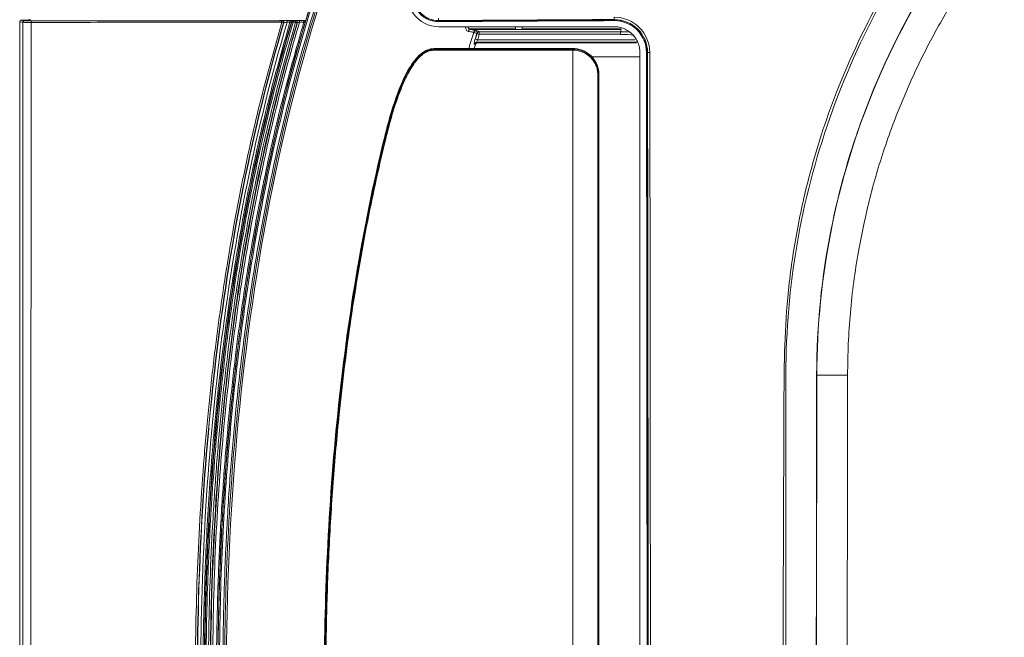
# Model space of a CAD drawing. Extents: x 4615668 to 9294084, y 16339 to 10688993.
# Tile 97 of 256: x 4720878 to 4720895, y 5342581 to 5342592. Entities that reach past the tile are written whole.
import ezdxf

# ---------------------------------------------------------------- set-up
doc = ezdxf.new("R2010")
doc.units = 0
doc.header["$MEASUREMENT"] = 0
doc.layers.add('WM_KLIM_urządzenia', color=3, linetype='Continuous', lineweight=13)
doc.layers.add('Wymiat 100', color=251, linetype='Continuous', lineweight=5)

# ---------------------------------------------------------------- blocks, each defined once
blk = doc.blocks.new('G$C189976BA')
at = {"layer": 'WM_KLIM_urządzenia', "linetype": 'Continuous'}
for p, q in [((0.008, 20.205), (0.008, 63.141)), ((0.077, 63.154), (0.022, 63.164)), ((3.954, 63.156), (1.966, 63.156)), ((3.955, 63.155), (4.46, 63.155)), ((4.475, 63.152), (4.481, 63.153)), ((4.597, 63.158), (4.549, 63.158)), ((4.635, 63.156), (4.643, 63.154)), ((4.645, 63.158), (4.653, 63.156)), ((4.691, 63.156), (4.652, 63.156)), ((4.692, 63.156), (4.699, 63.157)), ((4.706, 63.152), (4.713, 63.154)), ((4.832, 63.158), (4.76, 63.158)), ((7.121, 63.156), (7.121, 63.141)), ((8.423, 63.017), (7.638, 63.017)), ((8.423, 63.055), (8.423, 63.008)), ((8.538, 63.055), (8.538, 63.008)), ((10.219, 63.017), (8.538, 63.017)), ((10.103, 63.158), (10.103, 63.173)), ((8.423, 63.008), (7.658, 63.008)), ((7.79, 62.965), (7.736, 62.986)), ((7.769, 62.939), (7.81, 62.926)), ((7.81, 62.97), (10.208, 62.97)), ((7.81, 62.97), (7.81, 62.926)), ((10.208, 62.968), (7.81, 62.968)), ((10.208, 62.926), (7.81, 62.926)), ((10.219, 63.008), (8.538, 63.008)), ((10.208, 62.97), (10.219, 63.008)), ((10.208, 62.97), (10.208, 62.926)), ((10.497, 63.012), (10.487, 63.001)), ((7.042, 62.674), (7.042, 62.684)), ((7.74, 62.847), (7.781, 62.834)), ((7.746, 62.785), (7.764, 62.778)), ((10.497, 62.792), (7.764, 62.792)), ((10.473, 62.79), (7.766, 62.79)), ((7.781, 62.834), (10.458, 62.834)), ((7.784, 62.783), (7.811, 62.783)), ((7.811, 62.783), (10.476, 62.783)), ((9.4, 62.684), (9.4, 62.674)), ((9.433, 62.683), (9.432, 62.673)), ((7.042, 62.673), (9.4, 62.673)), ((9.712, 62.545), (10.535, 62.545)), ((10.647, 62.618), (10.662, 62.618)), ((9.826, 62.246), (9.826, 41.686)), ((9.827, 62.246), (9.827, 62.246)), ((9.827, 62.246), (9.839, 62.246)), ((6.2, 61.135), (6.19, 61.137)), ((13.536, 57.143), (13.535, 57.143)), ((13.539, 57.143), (13.536, 57.143)), ((13.536, 57.143), (13.536, 57.143)), ((13.535, 56.561), (13.535, 56.561))]:
    blk.add_line(p, q, dxfattribs=at)
for centre, major_axis, ratio, start_param, end_param in [((7.121, 63.199), (0.0003, -0.0438), 0.082671, 4.694539, 6.195618), ((10.103, 63.217), (-0.0002, 0.0438), 0.051496, 1.552302, 3.05421), ((0.089, 63.131), (0.0048, 0.0259), 0.996064, 0.198194, 1.753836), ((0.219, 63.129), (0, 0.0263), 0.596647, 0.021749, 1.570112), ((4.461, 63.13), (0, 0.0263), 0.130058, 0.017603, 1.556664), ((4.461, 63.13), (0.0252, -0.0075), 0.023551, 4.583322, 6.195895), ((4.461, 63.13), (-0.0047, 0.0259), 0.995216, 4.243476, 6.103592), ((4.468, 63.131), (-0.0047, 0.0259), 0.995215, 4.243384, 6.1036), ((4.55, 63.132), (0, 0.0263), 0.126366, 0.017594, 1.556786), ((4.598, 63.132), (0, 0.0263), 0.125029, 0.017591, 1.556683), ((4.645, 63.131), (0.0052, 0.0258), 0.996164, 0.200776, 1.480591), ((4.653, 63.13), (0.0052, 0.0258), 0.996163, 0.200776, 1.480566), ((4.653, 63.13), (0.0252, -0.0075), 0.020724, 3.228873, 4.592472), ((4.653, 63.13), (0, 0.0263), 0.120526, 0.017581, 1.556268), ((4.692, 63.13), (0, 0.0263), 0.119301, 0.017579, 1.556185), ((4.692, 63.13), (0.0252, -0.0075), 0.020268, 4.593628, 6.195901), ((4.692, 63.13), (-0.0047, 0.0259), 0.995207, 4.241746, 6.103751), ((4.699, 63.131), (-0.0047, 0.0259), 0.995207, 4.241641, 6.103761), ((4.761, 63.132), (0, 0.0263), 0.120798, 0.017582, 1.556328), ((4.833, 63.132), (0, 0.0263), 0.119094, 0.017578, 1.556171), ((7.658, 62.964), (-0.006, -0.0434), 0.932947, 3.287482, 4.560823), ((7.81, 62.926), (0.0158, 0.0409), 0.98961, 0.37256, 1.631541), ((10.207, 60.774), (0.577, 2.073), 0.998523, 0.163527, 0.27123), ((7.766, 62.746), (0.0161, 0.0408), 0.989932, 0.378745, 1.646303), ((7.042, 62.657), (0, -0.0175), 0.084233, 3.229166, 4.695952), ((10.706, 62.618), (0.0438, 0.0001), 0.017569, 1.617581, 3.054313), ((9.809, 62.246), (0.0175, 0), 0.017034, 0.087433, 0.862954), ((6.217, 61.131), (0.017, -0.0041), 0.009749, 3.228863, 4.613718)]:
    blk.add_ellipse(centre, major_axis=major_axis, ratio=ratio, start_param=start_param, end_param=end_param, dxfattribs=at)
at = {"layer": 'WM_KLIM_urządzenia', "linetype": 'Continuous', "extrusion": (0, 0, -1)}
blk.add_ellipse((0.034, 63.141), major_axis=(0.026, -0.0048), ratio=0.996064, start_param=2.958553, end_param=4.514196, dxfattribs=at)
at = {"layer": 'WM_KLIM_urządzenia', "linetype": 'Continuous'}
for points, knots in [([(12.971, 41.673), (12.97, 43.439), (12.969, 46.62), (12.972, 50.862), (12.968, 53.714), (12.977, 55.497), (12.981, 56.542), (12.984, 57.52), (13.034, 58.488), (13.169, 59.467), (13.42, 60.641), (14.072, 62.653), (15.268, 64.771), (16.935, 66.648), (18.382, 67.865), (19.989, 68.873), (21.438, 69.509), (22.638, 69.894), (23.553, 70.115), (24.481, 70.274), (25.107, 70.325), (25.421, 70.35)], [0, 0, 0, 0, 0.149486, 0.269186, 0.359102, 0.390824, 0.420141, 0.447554, 0.473592, 0.502154, 0.531093, 0.575068, 0.68083, 0.73372, 0.786982, 0.840264, 0.893768, 0.920404, 0.946897, 0.973384, 1, 1, 1, 1]), ([(25.423, 70.31), (23.951, 70.22), (22.493, 69.883), (19.77, 68.748), (18.504, 67.951), (16.305, 65.984), (15.374, 64.812), (13.948, 62.229), (13.453, 60.818), (13.079, 58.637), (13.016, 57.9), (13.01, 56.425), (13.013, 55.687), (13.013, 53.474), (13.013, 51.999), (13.013, 47.574), (13.013, 44.623), (13.013, 41.673)], [0, 0, 0, 0, 0.125, 0.125, 0.25, 0.25, 0.375, 0.375, 0.5, 0.5, 0.5625, 0.5625, 0.625, 0.625, 0.75, 0.75, 1, 1, 1, 1]), ([(26.27, 69.847), (25.431, 69.848), (24.603, 69.766), (22.97, 69.443), (22.162, 69.199), (20.631, 68.567), (19.901, 68.177), (18.51, 67.251), (17.86, 66.72), (16.675, 65.537), (16.139, 64.882), (15.218, 63.503), (14.827, 62.774), (14.348, 61.621), (14.206, 61.224), (13.964, 60.426), (13.864, 60.024), (13.621, 58.807), (13.537, 57.983), (13.536, 57.143)], [0, 0, 0, 0, 0.125, 0.125, 0.25, 0.25, 0.375, 0.375, 0.5, 0.5, 0.625, 0.625, 0.75, 0.75, 0.8125, 0.8125, 0.875, 0.875, 1, 1, 1, 1]), ([(13.539, 57.143), (13.541, 58.809), (13.874, 60.472), (15.152, 63.546), (16.096, 64.956), (18.453, 67.307), (19.865, 68.247), (22.942, 69.517), (24.605, 69.846), (26.27, 69.844)], [0, 0, 0, 0, 0.25, 0.25, 0.5, 0.5, 0.75, 0.75, 1, 1, 1, 1]), ([(7.732, 69.463), (7.42, 68.981), (7.127, 68.487), (6.366, 67.084), (5.939, 66.154), (4.827, 63.3), (4.311, 61.316), (3.618, 57.29), (3.442, 55.252), (3.381, 52.956), (3.376, 52.701), (3.372, 52.318), (3.371, 52.191), (3.37, 51.999), (3.37, 51.935), (3.37, 51.85), (3.369, 51.828), (3.369, 51.807)], [0, 0, 0, 0, 0.093431, 0.093431, 0.259516, 0.259516, 0.591684, 0.591684, 0.923853, 0.923853, 0.965374, 0.965374, 0.986135, 0.986135, 0.996515, 0.996515, 1, 1, 1, 1]), ([(3.369, 51.807), (3.371, 52.17), (3.375, 52.924), (3.414, 54.095), (3.485, 55.346), (3.598, 56.667), (3.762, 58.053), (3.987, 59.494), (4.357, 61.356), (4.884, 63.332), (5.527, 65.138), (6.069, 66.42), (6.565, 67.454), (7.113, 68.475), (7.524, 69.133), (7.731, 69.463)], [0, 0, 0, 0, 0.059008, 0.122676, 0.190693, 0.262738, 0.338496, 0.41766, 0.499953, 0.64732, 0.749974, 0.811593, 0.873757, 0.93653, 1, 1, 1, 1]), ([(7.752, 69.45), (7.623, 69.248), (7.365, 68.841), (7, 68.211), (6.649, 67.56), (6.316, 66.887), (5.998, 66.193), (5.698, 65.476), (5.278, 64.386), (4.785, 62.884), (4.317, 61.052), (3.964, 59.25), (3.706, 57.489), (3.525, 55.658), (3.412, 53.756), (3.399, 52.464), (3.392, 51.807)], [0, 0, 0, 0, 0.038941, 0.078447, 0.118557, 0.159309, 0.200741, 0.242887, 0.285785, 0.390987, 0.500082, 0.593443, 0.689916, 0.789707, 0.89301, 1, 1, 1, 1]), ([(3.455, 51.616), (3.456, 51.984), (3.456, 52.713), (3.486, 53.796), (3.538, 54.86), (3.613, 55.904), (3.712, 56.928), (3.835, 57.932), (3.98, 58.916), (4.15, 59.881), (4.437, 61.289), (4.9, 63.099), (5.536, 64.942), (6.137, 66.369), (6.644, 67.428), (7.187, 68.436), (7.586, 69.073), (7.783, 69.388)], [0, 0, 0, 0, 0.059472, 0.117895, 0.175297, 0.231709, 0.287163, 0.341693, 0.395335, 0.448122, 0.500094, 0.627882, 0.750025, 0.815062, 0.878313, 0.939911, 1, 1, 1, 1]), ([(7.806, 69.374), (6.969, 68.075), (6.274, 66.689), (5.14, 63.816), (4.705, 62.33), (4.045, 59.313), (3.82, 57.782), (3.535, 54.706), (3.476, 53.161), (3.484, 51.616)], [0, 0, 0, 0, 0.25, 0.25, 0.5, 0.5, 0.75, 0.75, 1, 1, 1, 1]), ([(24.169, 69.142), (24.016, 69.114), (23.71, 69.058), (23.256, 68.951), (22.807, 68.828), (22.213, 68.64), (21.484, 68.363), (20.639, 67.967), (19.829, 67.506), (18.797, 66.809), (17.611, 65.797), (16.592, 64.613), (15.895, 63.582), (15.431, 62.77), (15.031, 61.926), (14.698, 61.054), (14.428, 60.16), (14.306, 59.548), (14.245, 59.243)], [0, 0, 0, 0, 0.031282, 0.062492, 0.093676, 0.12488, 0.187701, 0.250124, 0.312311, 0.374823, 0.500121, 0.624556, 0.687318, 0.750064, 0.812415, 0.87483, 0.937399, 1, 1, 1, 1]), ([(3.516, 51.609), (3.5, 54.281), (3.686, 56.958), (4.631, 62.216), (5.403, 64.801), (6.59, 67.195)], [0, 0, 0, 0, 0.5, 0.5, 1, 1, 1, 1]), ([(6.623, 63.751), (6.569, 63.591), (6.597, 63.41), (6.791, 63.14), (6.953, 63.056), (7.121, 63.056)], [0, 0, 0, 0, 0.5, 0.5, 1, 1, 1, 1]), ([(6.699, 63.725), (6.654, 63.591), (6.678, 63.437), (6.842, 63.21), (6.98, 63.14), (7.121, 63.141)], [0, 0, 0, 0, 0.5, 0.5, 1, 1, 1, 1]), ([(7.121, 63.156), (6.984, 63.155), (6.852, 63.222), (6.692, 63.442), (6.669, 63.591), (6.713, 63.72)], [0, 0, 0, 0, 0.5, 0.5, 1, 1, 1, 1]), ([(7.12, 63.159), (7.119, 63.159), (7.119, 63.159), (7.007, 63.159), (6.897, 63.205), (6.741, 63.361), (6.694, 63.47), (6.694, 63.629), (6.702, 63.675), (6.717, 63.719)], [0, 0, 0, 0, 0.001534, 0.001534, 0.414854, 0.414854, 0.828173, 0.828173, 1, 1, 1, 1]), ([(10.101, 63.217), (10.26, 63.218), (10.415, 63.154), (10.637, 62.933), (10.703, 62.777), (10.704, 62.619)], [0, 0, 0, 0, 0.5, 0.5, 1, 1, 1, 1]), ([(0.063, 63.131), (0.061, 63.131), (0.06, 63.131), (0.052, 63.133), (0.046, 63.134), (0.029, 63.137), (0.018, 63.139), (0.008, 63.141)], [0, 0, 0, 0, 0.083474, 0.083474, 0.417369, 0.417369, 1, 1, 1, 1]), ([(0.034, 63.167), (0.035, 63.167), (0.037, 63.167), (0.044, 63.165), (0.051, 63.164), (0.067, 63.161), (0.078, 63.159), (0.089, 63.157)], [0, 0, 0, 0, 0.083718, 0.083718, 0.418592, 0.418592, 1, 1, 1, 1]), ([(0.062, 41.673), (0.062, 42.971), (0.062, 44.269), (0.063, 49.068), (0.063, 52.569), (0.063, 56.712), (0.063, 57.354), (0.063, 59.708), (0.063, 61.42), (0.063, 63.131)], [0, 0, 0, 0, 0.181468, 0.181468, 0.670917, 0.670917, 0.760738, 0.760738, 1, 1, 1, 1]), ([(0.203, 63.129), (0.185, 63.129), (0.149, 63.129), (0.107, 63.129), (0.074, 63.13), (0.067, 63.131), (0.063, 63.131)], [0, 0, 0, 0, 0.229979, 0.476766, 0.735562, 1, 1, 1, 1]), ([(0.089, 63.157), (0.092, 63.157), (0.101, 63.156), (0.131, 63.155), (0.152, 63.155), (0.19, 63.155), (0.203, 63.155), (0.218, 63.155)], [0, 0, 0, 0, 0.40018, 0.40018, 0.800364, 0.800364, 1, 1, 1, 1]), ([(0.203, 63.129), (0.2, 59.553), (0.195, 52.401), (0.196, 45.249), (0.196, 41.673)], [0, 0, 0, 0, 0.5, 1, 1, 1, 1]), ([(3.951, 63.13), (3.306, 63.13), (2.663, 63.13), (1.711, 63.13), (1.396, 63.13), (0.934, 63.129), (0.782, 63.129), (0.485, 63.129), (0.338, 63.129), (0.203, 63.129)], [0, 0, 0, 0, 0.5, 0.5, 0.75, 0.75, 0.875, 0.875, 1, 1, 1, 1]), ([(0.218, 63.155), (0.235, 63.155), (0.268, 63.155), (0.337, 63.155), (0.459, 63.155), (0.713, 63.156), (1.239, 63.156), (1.983, 63.156), (2.941, 63.156), (3.589, 63.156), (3.955, 63.156)], [0, 0, 0, 0, 0.015789, 0.031501, 0.062774, 0.125072, 0.249702, 0.499711, 0.717307, 1, 1, 1, 1]), ([(2.988, 51.903), (2.99, 52.23), (2.994, 52.88), (3.023, 53.847), (3.069, 54.799), (3.134, 55.736), (3.218, 56.659), (3.342, 57.759), (3.521, 59.024), (3.781, 60.439), (4.085, 61.807), (4.334, 62.693), (4.458, 63.13)], [0, 0, 0, 0, 0.086381, 0.171499, 0.255388, 0.338082, 0.419619, 0.500035, 0.630277, 0.756884, 0.880055, 1, 1, 1, 1]), ([(4.486, 63.122), (3.949, 61.307), (3.587, 59.445), (3.123, 55.689), (3.021, 53.796), (3.02, 51.903)], [0, 0, 0, 0, 0.5, 0.5, 1, 1, 1, 1]), ([(3.025, 51.903), (3.026, 53.796), (3.128, 55.69), (3.593, 59.446), (3.955, 61.308), (4.493, 63.123)], [0, 0, 0, 0, 0.5, 0.5, 1, 1, 1, 1]), ([(4.547, 63.132), (4.282, 62.235), (4.058, 61.326), (3.682, 59.471), (3.531, 58.523), (3.181, 55.693), (3.078, 53.797), (3.078, 51.903)], [0, 0, 0, 0, 0.247004, 0.247004, 0.500007, 0.500007, 1, 1, 1, 1]), ([(3.118, 51.823), (3.117, 51.949), (3.116, 52.235), (3.124, 52.712), (3.143, 53.539), (3.189, 54.69), (3.293, 56.117), (3.443, 57.548), (3.644, 58.969), (3.902, 60.384), (4.21, 61.773), (4.467, 62.681), (4.594, 63.132)], [0, 0, 0, 0, 0.033217, 0.074889, 0.125023, 0.249991, 0.376664, 0.500047, 0.627223, 0.752779, 0.876942, 1, 1, 1, 1]), ([(4.62, 63.139), (4.074, 61.309), (3.706, 59.432), (3.355, 56.589), (3.272, 55.637), (3.191, 54.208), (3.171, 53.731), (3.151, 53.016), (3.147, 52.777), (3.14, 52.3), (3.136, 52.062), (3.138, 51.823)], [0, 0, 0, 0, 0.5, 0.5, 0.75, 0.75, 0.875, 0.875, 0.9375, 0.9375, 1, 1, 1, 1]), ([(3.147, 51.823), (3.144, 52.062), (3.149, 52.3), (3.155, 52.777), (3.16, 53.016), (3.18, 53.731), (3.199, 54.208), (3.28, 55.637), (3.363, 56.587), (3.714, 59.429), (4.082, 61.308), (4.628, 63.137)], [0, 0, 0, 0, 0.0625, 0.0625, 0.125, 0.125, 0.25, 0.25, 0.5, 0.5, 1, 1, 1, 1]), ([(4.65, 63.13), (4.577, 62.88), (4.431, 62.375), (4.234, 61.606), (4.053, 60.822), (3.889, 60.022), (3.742, 59.206), (3.612, 58.374), (3.474, 57.348), (3.344, 56.116), (3.241, 54.689), (3.19, 53.492), (3.175, 52.658), (3.167, 52.181), (3.168, 51.942), (3.168, 51.823)], [0, 0, 0, 0, 0.068395, 0.137736, 0.208067, 0.279427, 0.351857, 0.425394, 0.500076, 0.623388, 0.749989, 0.874983, 0.937489, 0.968742, 1, 1, 1, 1]), ([(3.21, 51.821), (3.211, 52.15), (3.214, 52.804), (3.241, 53.777), (3.287, 54.736), (3.352, 55.68), (3.435, 56.61), (3.56, 57.718), (3.741, 58.994), (4.003, 60.421), (4.311, 61.798), (4.564, 62.69), (4.689, 63.13)], [0, 0, 0, 0, 0.086273, 0.17131, 0.255147, 0.33782, 0.419365, 0.499821, 0.630248, 0.756948, 0.880126, 1, 1, 1, 1]), ([(4.717, 63.122), (4.172, 61.295), (3.806, 59.418), (3.339, 55.635), (3.238, 53.727), (3.241, 51.821)], [0, 0, 0, 0, 0.5, 0.5, 1, 1, 1, 1]), ([(3.248, 51.821), (3.245, 53.727), (3.346, 55.635), (3.813, 59.419), (4.179, 61.296), (4.724, 63.124)], [0, 0, 0, 0, 0.5, 0.5, 1, 1, 1, 1]), ([(4.758, 63.133), (4.691, 62.904), (4.558, 62.446), (4.379, 61.753), (4.214, 61.056), (4.016, 60.127), (3.804, 58.953), (3.583, 57.396), (3.41, 55.669), (3.297, 53.764), (3.285, 52.475), (3.279, 51.821)], [0, 0, 0, 0, 0.062506, 0.125, 0.18753, 0.250137, 0.373834, 0.5002, 0.662197, 0.828699, 1, 1, 1, 1]), ([(3.345, 51.821), (3.347, 52.153), (3.351, 52.812), (3.379, 53.791), (3.425, 54.752), (3.49, 55.695), (3.573, 56.62), (3.695, 57.709), (3.871, 58.955), (4.128, 60.363), (4.438, 61.756), (4.699, 62.673), (4.83, 63.133)], [0, 0, 0, 0, 0.08705, 0.172569, 0.25659, 0.339149, 0.42028, 0.500021, 0.626185, 0.749995, 0.874898, 1, 1, 1, 1]), ([(4.856, 63.139), (4.777, 62.869), (4.624, 62.346), (4.43, 61.581), (4.265, 60.868), (4.127, 60.21), (4.014, 59.609), (3.921, 59.069), (3.845, 58.592), (3.785, 58.18), (3.739, 57.836), (3.63, 56.981), (3.494, 55.604), (3.385, 53.697), (3.373, 52.44), (3.366, 51.821)], [0, 0, 0, 0, 0.073739, 0.142669, 0.20661, 0.265379, 0.318795, 0.366685, 0.408888, 0.445256, 0.475661, 0.49999, 0.670962, 0.837867, 1, 1, 1, 1]), ([(4.458, 63.13), (4.373, 63.13), (4.289, 63.13), (4.12, 63.13), (4.036, 63.13), (3.951, 63.13)], [0, 0, 0, 0, 0.499988, 0.499988, 1, 1, 1, 1]), ([(3.955, 63.156), (4.039, 63.156), (4.208, 63.156), (4.377, 63.156), (4.461, 63.156)], [0, 0, 0, 0, 0.5, 1, 1, 1, 1]), ([(4.467, 63.157), (4.468, 63.157), (4.469, 63.157), (4.473, 63.157), (4.477, 63.158), (4.487, 63.158), (4.494, 63.158), (4.508, 63.158), (4.516, 63.158), (4.533, 63.158), (4.541, 63.158), (4.55, 63.158)], [0, 0, 0, 0, 0.126458, 0.126458, 0.336735, 0.336735, 0.555593, 0.555593, 0.777893, 0.777893, 1, 1, 1, 1]), ([(4.493, 63.123), (4.491, 63.123), (4.489, 63.123), (4.487, 63.122), (4.487, 63.122), (4.486, 63.122)], [0, 0, 0, 0, 0.776463, 0.776463, 1, 1, 1, 1]), ([(4.547, 63.132), (4.541, 63.132), (4.528, 63.13), (4.511, 63.127), (4.497, 63.124), (4.494, 63.123), (4.493, 63.123)], [0, 0, 0, 0, 0.240474, 0.500204, 0.74742, 1, 1, 1, 1]), ([(4.62, 63.139), (4.618, 63.138), (4.615, 63.138), (4.604, 63.135), (4.597, 63.133), (4.594, 63.132)], [0, 0, 0, 0, 0.495673, 0.7487, 1, 1, 1, 1]), ([(4.598, 63.158), (4.598, 63.158), (4.599, 63.158), (4.606, 63.158), (4.612, 63.158), (4.622, 63.158), (4.627, 63.158), (4.635, 63.158), (4.638, 63.158), (4.643, 63.158), (4.645, 63.158), (4.645, 63.158)], [0, 0, 0, 0, 0.031713, 0.031713, 0.284116, 0.284116, 0.526251, 0.526251, 0.762948, 0.762948, 1, 1, 1, 1]), ([(4.628, 63.137), (4.626, 63.138), (4.625, 63.138), (4.622, 63.138), (4.621, 63.139), (4.62, 63.139)], [0, 0, 0, 0, 0.578963, 0.578963, 1, 1, 1, 1]), ([(4.699, 63.157), (4.699, 63.158), (4.7, 63.158), (4.703, 63.158), (4.706, 63.158), (4.714, 63.158), (4.718, 63.158), (4.729, 63.158), (4.735, 63.158), (4.748, 63.158), (4.754, 63.158), (4.761, 63.158)], [0, 0, 0, 0, 0.123141, 0.123141, 0.334117, 0.334117, 0.553817, 0.553817, 0.777006, 0.777006, 1, 1, 1, 1]), ([(4.724, 63.124), (4.723, 63.123), (4.721, 63.123), (4.718, 63.123), (4.718, 63.122), (4.717, 63.122)], [0, 0, 0, 0, 0.692009, 0.692009, 1, 1, 1, 1]), ([(4.758, 63.133), (4.75, 63.131), (4.739, 63.128), (4.727, 63.124), (4.725, 63.124), (4.724, 63.124)], [0, 0, 0, 0, 0.497139, 0.750018, 1, 1, 1, 1]), ([(4.83, 63.133), (4.812, 63.133), (4.795, 63.133), (4.771, 63.133), (4.764, 63.133), (4.758, 63.133)], [0, 0, 0, 0, 0.721969, 0.721969, 1, 1, 1, 1]), ([(4.856, 63.139), (4.854, 63.139), (4.85, 63.138), (4.837, 63.134), (4.83, 63.133)], [0, 0, 0, 0, 0.496883, 1, 1, 1, 1]), ([(4.833, 63.158), (4.839, 63.158), (4.845, 63.158), (4.855, 63.158), (4.858, 63.158), (4.861, 63.158)], [0, 0, 0, 0, 0.627813, 0.627813, 1, 1, 1, 1]), ([(4.855, 63.163), (4.856, 63.162), (4.857, 63.161), (4.859, 63.16), (4.86, 63.159), (4.861, 63.158)], [0, 0, 0, 0, 0.627312, 0.627312, 1, 1, 1, 1]), ([(4.861, 63.158), (4.861, 63.157), (4.86, 63.155), (4.858, 63.144), (4.856, 63.139)], [0, 0, 0, 0, 0.459861, 1, 1, 1, 1]), ([(7.619, 62.976), (7.612, 62.978), (7.599, 62.982), (7.584, 63.006), (7.578, 63.033), (7.576, 63.051), (7.575, 63.055)], [0, 0, 0, 0, 0.31593, 0.613363, 0.91527, 1, 1, 1, 1]), ([(7.616, 63.055), (7.619, 63.043), (7.63, 63.018), (7.648, 63.012), (7.658, 63.008)], [0, 0, 0, 0, 0.419051, 1, 1, 1, 1]), ([(10.103, 63.176), (10.104, 63.176), (10.105, 63.176), (10.252, 63.176), (10.397, 63.117), (10.606, 62.908), (10.665, 62.764), (10.665, 62.618)], [0, 0, 0, 0, 0.004628, 0.004628, 0.503329, 0.503329, 1, 1, 1, 1]), ([(10.662, 62.618), (10.662, 62.765), (10.601, 62.909), (10.394, 63.114), (10.25, 63.174), (10.103, 63.173)], [0, 0, 0, 0, 0.5, 0.5, 1, 1, 1, 1]), ([(10.103, 63.158), (10.246, 63.159), (10.387, 63.101), (10.587, 62.902), (10.647, 62.761), (10.647, 62.618)], [0, 0, 0, 0, 0.5, 0.5, 1, 1, 1, 1]), ([(7.714, 62.96), (7.708, 62.961), (7.701, 62.963), (7.674, 62.968), (7.648, 62.972), (7.619, 62.976)], [0, 0, 0, 0, 0.262217, 0.262217, 1, 1, 1, 1]), ([(7.755, 62.991), (7.751, 62.99), (7.742, 62.989), (7.725, 62.981), (7.718, 62.968), (7.714, 62.96)], [0, 0, 0, 0, 0.251914, 0.503442, 1, 1, 1, 1]), ([(7.769, 62.939), (7.765, 62.941), (7.761, 62.942), (7.743, 62.949), (7.728, 62.954), (7.714, 62.96)], [0, 0, 0, 0, 0.216133, 0.216133, 1, 1, 1, 1]), ([(7.74, 62.847), (7.743, 62.857), (7.746, 62.867), (7.756, 62.898), (7.762, 62.919), (7.769, 62.939)], [0, 0, 0, 0, 0.337079, 0.337079, 1, 1, 1, 1]), ([(7.755, 62.991), (7.767, 62.986), (7.779, 62.982), (7.797, 62.975), (7.804, 62.972), (7.81, 62.97)], [0, 0, 0, 0, 0.643275, 0.643275, 1, 1, 1, 1]), ([(8.538, 63.008), (8.519, 63.008), (8.5, 63.008), (8.461, 63.008), (8.442, 63.008), (8.423, 63.008)], [0, 0, 0, 0, 0.50005, 0.50005, 1, 1, 1, 1]), ([(7.042, 62.684), (6.963, 62.684), (6.89, 62.65), (6.766, 62.555), (6.717, 62.495), (6.584, 62.303), (6.519, 62.164), (6.346, 61.736), (6.263, 61.437), (6.19, 61.137)], [0, 0, 0, 0, 0.125, 0.125, 0.25, 0.25, 0.5, 0.5, 1, 1, 1, 1]), ([(9.4, 62.684), (9.016, 62.684), (8.633, 62.684), (8.048, 62.684), (7.847, 62.684), (7.444, 62.684), (7.243, 62.684), (7.042, 62.684)], [0, 0, 0, 0, 0.488016, 0.488016, 0.744001, 0.744001, 1, 1, 1, 1]), ([(7.725, 62.759), (7.724, 62.761), (7.721, 62.764), (7.724, 62.786), (7.73, 62.814), (7.736, 62.836), (7.74, 62.847)], [0, 0, 0, 0, 0.249804, 0.499437, 0.746986, 1, 1, 1, 1]), ([(7.742, 62.752), (7.738, 62.754), (7.734, 62.755), (7.729, 62.757), (7.727, 62.758), (7.725, 62.759)], [0, 0, 0, 0, 0.668081, 0.668081, 1, 1, 1, 1]), ([(7.784, 62.783), (7.779, 62.783), (7.774, 62.782), (7.765, 62.779), (7.76, 62.776), (7.753, 62.77), (7.749, 62.766), (7.745, 62.759), (7.743, 62.756), (7.742, 62.752)], [0, 0, 0, 0, 0.268297, 0.268297, 0.536725, 0.536725, 0.803205, 0.803205, 1, 1, 1, 1]), ([(7.781, 62.834), (7.775, 62.822), (7.763, 62.8), (7.765, 62.793), (7.766, 62.79)], [0, 0, 0, 0, 0.544553, 1, 1, 1, 1]), ([(9.433, 62.683), (9.43, 62.683), (9.427, 62.684), (9.422, 62.684), (9.419, 62.684), (9.411, 62.684), (9.406, 62.684), (9.4, 62.684)], [0, 0, 0, 0, 0.251991, 0.251991, 0.503983, 0.503983, 1, 1, 1, 1]), ([(9.839, 62.246), (9.839, 62.359), (9.796, 62.463), (9.652, 62.621), (9.545, 62.675), (9.433, 62.683)], [0, 0, 0, 0, 0.5, 0.5, 1, 1, 1, 1]), ([(6.2, 61.135), (6.231, 61.258), (6.291, 61.496), (6.389, 61.808), (6.484, 62.056), (6.572, 62.248), (6.66, 62.399), (6.748, 62.518), (6.836, 62.6), (6.932, 62.66), (7.006, 62.67), (7.042, 62.674)], [0, 0, 0, 0, 0.206567, 0.399776, 0.534616, 0.638768, 0.74459, 0.818988, 0.879804, 0.940318, 1, 1, 1, 1]), ([(7.042, 62.673), (7.039, 62.673), (7.036, 62.673), (6.932, 62.669), (6.84, 62.608), (6.701, 62.462), (6.647, 62.376), (6.55, 62.2), (6.51, 62.109), (6.357, 61.732), (6.276, 61.434), (6.202, 61.135)], [0, 0, 0, 0, 0.005089, 0.005089, 0.168945, 0.168945, 0.3328, 0.3328, 0.496656, 0.496656, 1, 1, 1, 1]), ([(7.041, 62.657), (7.02, 62.655), (6.976, 62.652), (6.895, 62.62), (6.787, 62.542), (6.674, 62.395), (6.568, 62.207), (6.449, 61.929), (6.327, 61.571), (6.252, 61.278), (6.215, 61.131)], [0, 0, 0, 0, 0.034745, 0.07179, 0.143924, 0.251329, 0.376037, 0.500382, 0.749845, 1, 1, 1, 1]), ([(9.43, 62.656), (9.428, 62.656), (9.426, 62.656), (9.421, 62.657), (9.418, 62.657), (9.412, 62.657), (9.409, 62.657), (9.404, 62.657), (9.402, 62.657), (9.4, 62.657)], [0, 0, 0, 0, 0.188999, 0.188999, 0.507702, 0.507702, 0.800176, 0.800176, 1, 1, 1, 1]), ([(9.821, 62.246), (9.819, 62.272), (9.816, 62.324), (9.793, 62.398), (9.758, 62.466), (9.693, 62.546), (9.586, 62.628), (9.482, 62.647), (9.43, 62.656)], [0, 0, 0, 0, 0.120749, 0.249682, 0.372794, 0.500137, 0.75393, 1, 1, 1, 1]), ([(9.432, 62.673), (9.54, 62.665), (9.644, 62.613), (9.786, 62.458), (9.827, 62.354), (9.827, 62.246)], [0, 0, 0, 0, 0.5, 0.5, 1, 1, 1, 1]), ([(10.665, 62.618), (10.667, 61.457), (10.669, 60.296), (10.675, 55.276), (10.677, 51.418), (10.679, 45.597), (10.679, 43.635), (10.679, 41.673)], [0, 0, 0, 0, 0.166317, 0.166317, 0.718996, 0.718996, 1, 1, 1, 1]), ([(9.821, 41.686), (9.821, 43.015), (9.821, 44.344), (9.821, 46.435), (9.821, 47.197), (9.821, 48.721), (9.821, 49.483), (9.821, 51.007), (9.821, 51.769), (9.821, 54.055), (9.821, 55.579), (9.821, 57.865), (9.821, 58.627), (9.821, 60.151), (9.821, 60.913), (9.821, 61.865), (9.821, 62.056), (9.821, 62.246)], [0, 0, 0, 0, 0.193946, 0.193946, 0.305125, 0.305125, 0.416305, 0.416305, 0.527484, 0.527484, 0.749845, 0.749845, 0.861025, 0.861025, 0.972205, 0.972205, 1, 1, 1, 1]), ([(9.827, 62.246), (9.827, 62.055), (9.827, 61.865), (9.827, 60.913), (9.827, 60.151), (9.827, 58.627), (9.827, 57.865), (9.827, 55.579), (9.827, 54.055), (9.827, 51.769), (9.827, 51.007), (9.827, 49.483), (9.827, 48.721), (9.827, 47.197), (9.827, 46.435), (9.827, 44.344), (9.827, 43.015), (9.827, 41.686)], [0, 0, 0, 0, 0.027795, 0.027795, 0.138975, 0.138975, 0.250154, 0.250154, 0.472515, 0.472515, 0.583694, 0.583694, 0.694874, 0.694874, 0.806054, 0.806054, 1, 1, 1, 1]), ([(6.19, 61.137), (5.818, 59.607), (5.566, 58.05), (5.245, 54.918), (5.176, 53.343), (5.176, 51.768)], [0, 0, 0, 0, 0.5, 0.5, 1, 1, 1, 1]), ([(6.201, 61.135), (6.177, 61.035), (6.154, 60.936), (6.015, 60.337), (5.911, 59.835), (5.635, 58.321), (5.497, 57.304), (5.298, 55.262), (5.237, 54.238), (5.195, 52.731), (5.189, 52.25), (5.188, 51.768)], [0, 0, 0, 0, 0.032429, 0.032429, 0.195342, 0.195342, 0.521167, 0.521167, 0.846993, 0.846993, 1, 1, 1, 1]), ([(6.215, 61.131), (6.158, 60.885), (6.041, 60.39), (5.888, 59.637), (5.75, 58.869), (5.627, 58.087), (5.52, 57.289), (5.416, 56.365), (5.323, 55.31), (5.252, 54.137), (5.21, 52.953), (5.205, 52.167), (5.202, 51.768)], [0, 0, 0, 0, 0.080201, 0.161596, 0.24423, 0.328149, 0.413394, 0.500006, 0.623632, 0.749993, 0.873422, 1, 1, 1, 1]), ([(14.245, 59.243), (14.217, 59.07), (14.161, 58.724), (14.105, 58.2), (14.069, 57.673), (14.064, 57.321), (14.062, 57.144)], [0, 0, 0, 0, 0.249213, 0.498877, 0.749018, 1, 1, 1, 1]), ([(13.536, 57.143), (13.536, 57.126), (13.536, 57.108), (13.535, 57.086), (13.535, 57.081), (13.535, 57.076)], [0, 0, 0, 0, 0.779387, 0.779387, 1, 1, 1, 1]), ([(13.535, 56.561), (13.535, 56.367), (13.534, 56.172), (13.533, 55.395), (13.533, 54.813), (13.532, 54.23)], [0, 0, 0, 0, 0.249996, 0.249996, 1, 1, 1, 1]), ([(13.532, 54.23), (13.532, 54.036), (13.532, 53.842), (13.531, 53.065), (13.53, 52.482), (13.529, 51.899)], [0, 0, 0, 0, 0.249997, 0.249997, 1, 1, 1, 1])]:
    blk.add_open_spline(points, degree=3, knots=knots, dxfattribs=at)
for points, degree in [([(0.198, 63.17), (0.143, 63.169), (0.088, 63.168), (0.034, 63.167)], 3), ([(4.415, 63.163), (4.562, 63.163), (4.708, 63.163), (4.855, 63.163)], 3), ([(4.461, 63.156), (4.463, 63.156), (4.465, 63.157), (4.467, 63.157)], 3), ([(4.594, 63.132), (4.578, 63.132), (4.563, 63.132), (4.547, 63.132)], 3), ([(4.55, 63.158), (4.566, 63.158), (4.582, 63.158), (4.598, 63.158)], 3), ([(4.689, 63.13), (4.676, 63.13), (4.663, 63.13), (4.65, 63.13)], 3), ([(4.653, 63.156), (4.666, 63.156), (4.679, 63.156), (4.692, 63.156)], 3), ([(4.761, 63.158), (4.785, 63.158), (4.809, 63.158), (4.833, 63.158)], 3), ([(7.12, 63.159), (8.113, 63.167), (9.107, 63.172), (10.103, 63.177)], 3), ([(10.103, 63.173), (9.108, 63.168), (8.114, 63.163), (7.121, 63.156)], 3), ([(7.121, 63.141), (8.114, 63.148), (9.108, 63.154), (10.103, 63.158)], 3), ([(7.121, 63.056), (8.112, 63.056), (9.104, 63.056), (10.097, 63.056)], 3), ([(10.097, 63.056), (10.111, 63.056), (10.14, 63.054), (10.183, 63.048), (10.225, 63.038), (10.265, 63.023), (10.304, 63.005), (10.341, 62.982), (10.376, 62.957), (10.408, 62.928), (10.436, 62.896), (10.462, 62.861), (10.485, 62.824), (10.503, 62.785), (10.517, 62.745), (10.528, 62.703), (10.534, 62.66), (10.535, 62.632), (10.535, 62.617)], 3), ([(7.714, 62.96), (7.686, 62.869), (7.658, 62.778), (7.631, 62.686)], 3), ([(7.658, 63.008), (7.699, 63.002), (7.732, 62.997), (7.755, 62.991)], 3), ([(7.714, 62.96), (7.714, 62.96)], 1), ([(7.745, 62.845), (7.754, 62.876), (7.764, 62.907), (7.774, 62.937)], 3), ([(7.81, 62.926), (7.8, 62.895), (7.791, 62.865), (7.781, 62.834)], 3), ([(10.208, 62.97), (10.259, 62.968), (10.31, 62.967), (10.361, 62.964)], 3), ([(7.721, 62.685), (7.728, 62.708), (7.735, 62.73), (7.742, 62.752)], 3), ([(7.766, 62.79), (7.772, 62.788), (7.778, 62.785), (7.784, 62.783)], 3), ([(9.4, 62.657), (8.613, 62.657), (7.826, 62.657), (7.041, 62.657)], 3), ([(7.042, 62.674), (7.827, 62.674), (8.614, 62.674), (9.4, 62.674)], 3), ([(9.4, 41.686), (9.399, 48.676), (9.399, 55.667), (9.4, 62.657)], 3), ([(9.4, 62.674), (9.411, 62.674), (9.421, 62.673), (9.432, 62.673)], 3), ([(9.432, 62.673), (9.432, 62.672), (9.431, 62.664), (9.43, 62.656)], 3), ([(10.535, 62.617), (10.535, 55.637), (10.535, 48.655), (10.535, 41.673)], 3), ([(10.647, 62.618), (10.658, 55.637), (10.661, 48.655), (10.661, 41.673)], 3), ([(10.676, 41.673), (10.676, 48.655), (10.673, 55.637), (10.662, 62.618)], 3), ([(10.704, 62.619), (10.714, 55.637), (10.717, 48.655), (10.717, 41.673)], 3), ([(9.839, 41.686), (9.839, 48.539), (9.839, 55.393), (9.839, 62.246)], 3), ([(5.187, 51.768), (5.187, 55.395), (5.554, 58.474), (6.2, 61.135)], 3), ([(14.061, 57.144), (14.061, 57.165), (14.061, 57.185), (14.062, 57.206)], 3), ([(13.52, 41.707), (13.526, 46.854), (13.533, 51.999), (13.539, 57.143)], 3), ([(13.535, 57.143), (13.535, 57.105)], 1), ([(13.535, 57.076), (13.535, 56.904), (13.535, 56.732), (13.535, 56.561)], 3), ([(13.535, 57.046), (13.535, 56.561)], 1), ([(14.062, 57.144), (14.054, 51.998), (14.046, 46.852), (14.039, 41.706)], 3)]:
    blk.add_open_spline(points, degree=degree, dxfattribs=at)
for points, weights, degree in [([(9.4, 62.657), (9.4, 62.673), (9.401, 62.674)], [1, 0.743188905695, 1], 2), ([(14.062, 57.144), (13.754, 57.145), (13.539, 57.144), (13.539, 57.143)], [1.00067719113, 0.810520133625, 0.810155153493, 0.999582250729], 3)]:
    blk.add_rational_spline(points, weights, degree=degree, dxfattribs=at)
blk = doc.blocks.new('G$CD8D7E6ED')
at = {"layer": 'WM_KLIM_urządzenia', "color": 7, "ltscale": 3, "xscale": 0.9960361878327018, "yscale": 0.9960361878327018, "zscale": 0.9960361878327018}
blk.add_blockref('G$C189976BA', (0, 305.737), dxfattribs=at)

msp = doc.modelspace()

# ---------------------------------------------------------------- block references
at = {"layer": 'Wymiat 100', "color": 5, "lineweight": 0, "ltscale": 40}
msp.add_blockref('G$CD8D7E6ED', (4720878.122, 5342222.905), dxfattribs=at)

doc.saveas('drawing.dxf')
